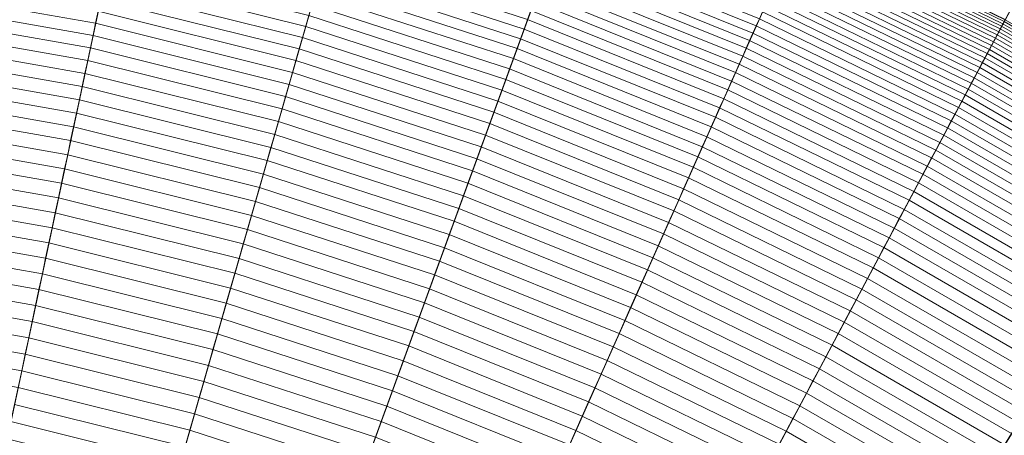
# Model space of a CAD drawing. Header units: centimetres. Extents: x -21.9 to 23.1, y -23 to 22.
# Tile 163 of 191: x 3.9 to 10.1, y 14.8 to 17.4. Entities that reach past the tile are written whole.
import ezdxf

# ---------------------------------------------------------------- set-up
doc = ezdxf.new("R2010")
doc.units = ezdxf.units.CM
doc.header["$LTSCALE"] = 2.54
doc.layers.add('Lucido design-1', color=7, linetype='Continuous')

# ---------------------------------------------------------------- blocks, each defined once
blk = doc.blocks.new('Gruppo-2-1')
at = {"color": 5, "linetype": 'Continuous', "lineweight": 9}
for points in [[(5.2587, 21.4885, -1001.3271), (3.7128, 21.7611, -1001.3271), (2.2668, 11.4722, -1001.3271), (3.0985, 11.3256, -1001.3271)], [(6.7818, 21.1088, -1001.3271), (5.2587, 21.4885, -1001.3271), (3.0985, 11.3256, -1001.3271), (3.918, 11.1213, -1001.3271)], [(2.6619, 9.2715, -940.4271), (1.9745, 9.3927, -940.4271), (3.6589, 21.3779, -940.4271), (5.1782, 21.11, -940.4271)], [(2.6619, 9.2715, -940.4271), (1.9745, 9.3927, -940.4271), (3.6589, 21.3779, -940.4271), (5.1782, 21.11, -940.4271)], [(5.1782, 21.11, -1001.3271), (3.6589, 21.3779, -1001.3271), (2.2668, 11.4722, -1001.3271), (3.0985, 11.3256, -1001.3271)], [(3.3391, 9.1026, -940.4271), (2.6619, 9.2715, -940.4271), (5.1782, 21.11, -940.4271), (6.6752, 20.7367, -940.4271)], [(3.3391, 9.1026, -940.4271), (2.6619, 9.2715, -940.4271), (5.1782, 21.11, -940.4271), (6.6752, 20.7367, -940.4271)], [(6.6752, 20.7367, -1001.3271), (5.1782, 21.11, -1001.3271), (3.0985, 11.3256, -1001.3271), (3.918, 11.1213, -1001.3271)], [(8.2748, 20.6237, -1001.3271), (6.7818, 21.1088, -1001.3271), (3.918, 11.1213, -1001.3271), (4.7212, 10.8603, -1001.3271)], [(3.0985, 11.3256, -1010.9271), (2.2668, 11.4722, -1010.9271), (3.6016, 20.9701, -1010.9271), (5.0926, 20.7072, -1010.9271)], [(3.918, 11.1213, -1010.9271), (3.0985, 11.3256, -1010.9271), (5.0926, 20.7072, -1010.9271), (6.5617, 20.3409, -1010.9271)], [(4.003, 8.8869, -940.4271), (3.3391, 9.1026, -940.4271), (6.6752, 20.7367, -940.4271), (8.1424, 20.26, -940.4271)], [(4.003, 8.8869, -940.4271), (3.3391, 9.1026, -940.4271), (6.6752, 20.7367, -940.4271), (8.1424, 20.26, -940.4271)], [(8.1424, 20.26, -1001.3271), (6.6752, 20.7367, -1001.3271), (3.918, 11.1213, -1001.3271), (4.7212, 10.8603, -1001.3271)], [(9.7303, 20.0356, -1001.3271), (8.2748, 20.6237, -1001.3271), (4.7212, 10.8603, -1001.3271), (5.5043, 10.5439, -1001.3271)], [(4.7212, 10.8603, -1010.9271), (3.918, 11.1213, -1010.9271), (6.5617, 20.3409, -1010.9271), (8.0016, 19.8731, -1010.9271)], [(4.6501, 8.6255, -940.4271), (4.003, 8.8869, -940.4271), (8.1424, 20.26, -940.4271), (9.5729, 19.6821, -940.4271)], [(4.6501, 8.6255, -940.4271), (4.003, 8.8869, -940.4271), (8.1424, 20.26, -940.4271), (9.5729, 19.6821, -940.4271)], [(9.5729, 19.6821, -1001.3271), (8.1424, 20.26, -1001.3271), (4.7212, 10.8603, -1001.3271), (5.5043, 10.5439, -1001.3271)], [(11.1412, 19.3475, -1001.3271), (9.7303, 20.0356, -1001.3271), (5.5043, 10.5439, -1001.3271), (6.2634, 10.1737, -1001.3271)], [(5.5043, 10.5439, -1010.9271), (4.7212, 10.8603, -1010.9271), (8.0016, 19.8731, -1010.9271), (9.4054, 19.3059, -1010.9271)], [(5.2775, 8.3195, -940.4271), (4.6501, 8.6255, -940.4271), (9.5729, 19.6821, -940.4271), (10.9595, 19.0058, -940.4271)], [(5.2775, 8.3195, -940.4271), (4.6501, 8.6255, -940.4271), (9.5729, 19.6821, -940.4271), (10.9595, 19.0058, -940.4271)], [(10.9595, 19.0058, -1001.3271), (9.5729, 19.6821, -1001.3271), (5.5043, 10.5439, -1001.3271), (6.2634, 10.1737, -1001.3271)], [(12.5006, 18.5626, -1001.3271), (11.1412, 19.3475, -1001.3271), (6.2634, 10.1737, -1001.3271), (6.9948, 9.7514, -1001.3271)], [(6.2634, 10.1737, -1010.9271), (5.5043, 10.5439, -1010.9271), (9.4054, 19.3059, -1010.9271), (10.7662, 18.6422, -1010.9271)], [(5.882, 7.9705, -940.4271), (5.2775, 8.3195, -940.4271), (10.9595, 19.0058, -940.4271), (12.2956, 18.2344, -940.4271)], [(5.882, 7.9705, -940.4271), (5.2775, 8.3195, -940.4271), (10.9595, 19.0058, -940.4271), (12.2956, 18.2344, -940.4271)], [(12.2956, 18.2344, -1001.3271), (10.9595, 19.0058, -1001.3271), (6.2634, 10.1737, -1001.3271), (6.9948, 9.7514, -1001.3271)], [(6.9948, 9.7514, -1010.9271), (6.2634, 10.1737, -1010.9271), (10.7662, 18.6422, -1010.9271), (12.0774, 17.8852, -1010.9271)], [(13.8021, 17.6848, -1001.3271), (12.5006, 18.5626, -1001.3271), (6.9948, 9.7514, -1001.3271), (7.695, 9.2791, -1001.3271)], [(6.4606, 7.5802, -940.4271), (5.882, 7.9705, -940.4271), (12.2956, 18.2344, -940.4271), (13.5746, 17.3717, -940.4271)], [(6.4606, 7.5802, -940.4271), (5.882, 7.9705, -940.4271), (12.2956, 18.2344, -940.4271), (13.5746, 17.3717, -940.4271)], [(13.5746, 17.3717, -1001.3271), (12.2956, 18.2344, -1001.3271), (6.9948, 9.7514, -1001.3271), (7.695, 9.2791, -1001.3271)], [(10.0777, 17.3474, -924.6034), (8.8089, 17.9662, -924.6034), (8.8006, 17.9476, -924.747), (10.0681, 17.3294, -924.747)], [(10.0865, 17.364, -924.4596), (8.8166, 17.9834, -924.4596), (8.8089, 17.9662, -924.6034), (10.0777, 17.3474, -924.6034)], [(10.0946, 17.3792, -924.3156), (8.8236, 17.9991, -924.3156), (8.8166, 17.9834, -924.4596), (10.0865, 17.364, -924.4596)], [(10.1019, 17.393, -924.1714), (8.8299, 18.0134, -924.1714), (8.8236, 17.9991, -924.3156), (10.0946, 17.3792, -924.3156)], [(10.1085, 17.4053, -924.0271), (8.8356, 18.0262, -924.0271), (8.8299, 18.0134, -924.1714), (10.1019, 17.393, -924.1714)], [(10.1087, 17.4056, -924.0001), (8.8357, 18.0265, -924.0001), (8.8356, 18.0262, -924.0271), (10.1085, 17.4053, -924.0271)], [(8.5619, 17.4114, -927.1379), (7.2923, 17.9243, -927.1379), (7.2757, 17.8788, -927.2746), (8.5422, 17.3671, -927.2746)], [(10.0468, 17.2892, -925.0335), (8.7821, 17.906, -925.0335), (8.7719, 17.883, -925.1763), (10.0349, 17.267, -925.1763)], [(10.0578, 17.31, -924.8904), (8.7917, 17.9275, -924.8904), (8.7821, 17.906, -925.0335), (10.0468, 17.2892, -925.0335)], [(10.0681, 17.3294, -924.747), (8.8006, 17.9476, -924.747), (8.7917, 17.9275, -924.8904), (10.0578, 17.31, -924.8904)], [(7.695, 9.2791, -1010.9271), (6.9948, 9.7514, -1010.9271), (12.0774, 17.8852, -1010.9271), (13.3325, 17.0386, -1010.9271)], [(8.5422, 17.3671, -927.2746), (7.2757, 17.8788, -927.2746), (7.2587, 17.8319, -927.4107), (8.5219, 17.3215, -927.4107)], [(10.0224, 17.2434, -925.3188), (8.761, 17.8586, -925.3188), (8.7495, 17.8327, -925.4611), (10.0091, 17.2184, -925.4611)], [(10.0349, 17.267, -925.1763), (8.7719, 17.883, -925.1763), (8.761, 17.8586, -925.3188), (10.0224, 17.2434, -925.3188)], [(7.1037, 17.4061, -928.4784), (5.838, 17.8173, -928.4784), (5.8206, 17.7565, -928.609), (7.0821, 17.3467, -928.609)], [(8.5009, 17.2745, -927.5463), (7.2411, 17.7835, -927.5463), (7.223, 17.7338, -927.6814), (8.4794, 17.2262, -927.6814)], [(8.5219, 17.3215, -927.4107), (7.2587, 17.8319, -927.4107), (7.2411, 17.7835, -927.5463), (8.5009, 17.2745, -927.5463)], [(9.9951, 17.192, -925.603), (8.7373, 17.8054, -925.603), (8.7245, 17.7767, -925.7446), (9.9803, 17.1642, -925.7446)], [(10.0091, 17.2184, -925.4611), (8.7495, 17.8327, -925.4611), (8.7373, 17.8054, -925.603), (9.9951, 17.192, -925.603)], [(5.7275, 17.4319, -929.2506), (4.4634, 17.7471, -929.2506), (4.4485, 17.6769, -929.3766), (5.7078, 17.363, -929.3766)], [(7.0821, 17.3467, -928.609), (5.8206, 17.7565, -928.609), (5.8028, 17.6944, -928.7388), (7.0599, 17.2859, -928.7388)], [(8.4794, 17.2262, -927.6814), (7.223, 17.7338, -927.6814), (7.2043, 17.6826, -927.8158), (8.4573, 17.1764, -927.8158)], [(9.9648, 17.1351, -925.8858), (8.7111, 17.7466, -925.8858), (8.697, 17.715, -926.0266), (9.9486, 17.1045, -926.0266)], [(9.9803, 17.1642, -925.7446), (8.7245, 17.7767, -925.7446), (8.7111, 17.7466, -925.8858), (9.9648, 17.1351, -925.8858)], [(4.402, 17.4582, -929.7498), (3.1393, 17.6808, -929.7498), (3.1286, 17.6043, -929.8726), (4.386, 17.3826, -929.8726)], [(5.7078, 17.363, -929.3766), (4.4485, 17.6769, -929.3766), (4.4333, 17.6054, -929.5018), (5.6876, 17.2926, -929.5018)], [(7.0599, 17.2859, -928.7388), (5.8028, 17.6944, -928.7388), (5.7846, 17.6308, -928.8678), (7.0373, 17.2237, -928.8678)], [(8.4573, 17.1764, -927.8158), (7.2043, 17.6826, -927.8158), (7.1852, 17.6301, -927.9496), (8.4345, 17.1253, -927.9496)], [(15.0391, 16.7183, -1001.3271), (13.8021, 17.6848, -1001.3271), (7.695, 9.2791, -1001.3271), (8.3605, 8.7591, -1001.3271)], [(9.9316, 17.0726, -926.1671), (8.6823, 17.682, -926.1671), (8.667, 17.6475, -926.3071), (9.9139, 17.0394, -926.3071)], [(9.9486, 17.1045, -926.0266), (8.697, 17.715, -926.0266), (8.6823, 17.682, -926.1671), (9.9316, 17.0726, -926.1671)], [(4.386, 17.3826, -929.8726), (3.1286, 17.6043, -929.8726), (3.1176, 17.5264, -929.9944), (4.3696, 17.3057, -929.9944)], [(5.6876, 17.2926, -929.5018), (4.4333, 17.6054, -929.5018), (4.4178, 17.5324, -929.6263), (5.667, 17.221, -929.6263)], [(7.0373, 17.2237, -928.8678), (5.7846, 17.6308, -928.8678), (5.7659, 17.5659, -928.9962), (7.0142, 17.1603, -928.9962)], [(8.4345, 17.1253, -927.9496), (7.1852, 17.6301, -927.9496), (7.1656, 17.5762, -928.0828), (8.4112, 17.0729, -928.0828)], [(9.8955, 17.0047, -926.4468), (8.6511, 17.6117, -926.4468), (8.6345, 17.5744, -926.5859), (9.8764, 16.9687, -926.5859)], [(9.9139, 17.0394, -926.3071), (8.667, 17.6475, -926.3071), (8.6511, 17.6117, -926.4468), (9.8955, 17.0047, -926.4468)], [(5.667, 17.221, -929.6263), (4.4178, 17.5324, -929.6263), (4.402, 17.4582, -929.7498), (5.6461, 17.148, -929.7498)], [(7.0142, 17.1603, -928.9962), (5.7659, 17.5659, -928.9962), (5.7469, 17.4996, -929.1238), (6.9906, 17.0955, -929.1238)], [(8.4112, 17.0729, -928.0828), (7.1656, 17.5762, -928.0828), (7.1455, 17.5208, -928.2153), (8.3872, 17.0191, -928.2153)], [(9.8565, 16.9313, -926.7247), (8.6172, 17.5357, -926.7247), (8.5994, 17.4957, -926.8629), (9.8359, 16.8926, -926.8629)], [(9.8764, 16.9687, -926.5859), (8.6345, 17.5744, -926.5859), (8.6172, 17.5357, -926.7247), (9.8565, 16.9313, -926.7247)], [(4.3696, 17.3057, -929.9944), (3.1176, 17.5264, -929.9944), (3.1065, 17.4472, -930.1154), (4.353, 17.2275, -930.1154)], [(6.9906, 17.0955, -929.1238), (5.7469, 17.4996, -929.1238), (5.7275, 17.4319, -929.2506), (6.9666, 17.0294, -929.2506)], [(8.3872, 17.0191, -928.2153), (7.1455, 17.5208, -928.2153), (7.1248, 17.4641, -928.3472), (8.3627, 16.964, -928.3472)], [(9.8359, 16.8926, -926.8629), (8.5994, 17.4957, -926.8629), (8.5809, 17.4542, -927.0006), (9.8146, 16.8525, -927.0006)], [(4.353, 17.2275, -930.1154), (3.1065, 17.4472, -930.1154), (3.0952, 17.3667, -930.2355), (4.3361, 17.1479, -930.2355)], [(5.6461, 17.148, -929.7498), (4.402, 17.4582, -929.7498), (4.386, 17.3826, -929.8726), (5.6248, 17.0737, -929.8726)], [(6.9666, 17.0294, -929.2506), (5.7275, 17.4319, -929.2506), (5.7078, 17.363, -929.3766), (6.942, 16.9619, -929.3766)], [(8.3627, 16.964, -928.3472), (7.1248, 17.4641, -928.3472), (7.1037, 17.4061, -928.4784), (8.3376, 16.9076, -928.4784)], [(9.7926, 16.8111, -927.1379), (8.5619, 17.4114, -927.1379), (8.5422, 17.3671, -927.2746), (9.7698, 16.7684, -927.2746)], [(9.8146, 16.8525, -927.0006), (8.5809, 17.4542, -927.0006), (8.5619, 17.4114, -927.1379), (9.7926, 16.8111, -927.1379)], [(4.3361, 17.1479, -930.2355), (3.0952, 17.3667, -930.2355), (3.0837, 17.2849, -930.3547), (4.3189, 17.0671, -930.3547)], [(5.6248, 17.0737, -929.8726), (4.386, 17.3826, -929.8726), (4.3696, 17.3057, -929.9944), (5.6031, 16.9981, -929.9944)], [(6.942, 16.9619, -929.3766), (5.7078, 17.363, -929.3766), (5.6876, 17.2926, -929.5018), (6.917, 16.8932, -929.5018)], [(7.0106, 7.1504, -940.4271), (6.4606, 7.5802, -940.4271), (13.5746, 17.3717, -940.4271), (14.7903, 16.4219, -940.4271)], [(7.0106, 7.1504, -940.4271), (6.4606, 7.5802, -940.4271), (13.5746, 17.3717, -940.4271), (14.7903, 16.4219, -940.4271)], [(8.3118, 16.8498, -928.609), (7.0821, 17.3467, -928.609), (7.0599, 17.2859, -928.7388), (8.2855, 16.7907, -928.7388)], [(8.3376, 16.9076, -928.4784), (7.1037, 17.4061, -928.4784), (7.0821, 17.3467, -928.609), (8.3118, 16.8498, -928.609)], [(14.7903, 16.4219, -1001.3271), (13.5746, 17.3717, -1001.3271), (7.695, 9.2791, -1001.3271), (8.3605, 8.7591, -1001.3271)], [(9.7698, 16.7684, -927.2746), (8.5422, 17.3671, -927.2746), (8.5219, 17.3215, -927.4107), (9.7464, 16.7243, -927.4107)], [(11.3003, 16.6416, -924.6034), (10.0777, 17.3474, -924.6034), (10.0681, 17.3294, -924.747), (11.2894, 16.6243, -924.747)], [(11.3102, 16.6575, -924.4596), (10.0865, 17.364, -924.4596), (10.0777, 17.3474, -924.6034), (11.3003, 16.6416, -924.6034)], [(11.3193, 16.6721, -924.3156), (10.0946, 17.3792, -924.3156), (10.0865, 17.364, -924.4596), (11.3102, 16.6575, -924.4596)], [(11.3276, 16.6853, -924.1714), (10.1019, 17.393, -924.1714), (10.0946, 17.3792, -924.3156), (11.3193, 16.6721, -924.3156)], [(11.335, 16.6972, -924.0271), (10.1085, 17.4053, -924.0271), (10.1019, 17.393, -924.1714), (11.3276, 16.6853, -924.1714)], [(4.3189, 17.0671, -930.3547), (3.0837, 17.2849, -930.3547), (3.072, 17.2017, -930.4729), (4.3014, 16.985, -930.4729)], [(5.6031, 16.9981, -929.9944), (4.3696, 17.3057, -929.9944), (4.353, 17.2275, -930.1154), (5.5811, 16.9212, -930.1154)], [(6.917, 16.8932, -929.5018), (5.6876, 17.2926, -929.5018), (5.667, 17.221, -929.6263), (6.8915, 16.8231, -929.6263)], [(8.2855, 16.7907, -928.7388), (7.0599, 17.2859, -928.7388), (7.0373, 17.2237, -928.8678), (8.2586, 16.7303, -928.8678)], [(9.7464, 16.7243, -927.4107), (8.5219, 17.3215, -927.4107), (8.5009, 17.2745, -927.5463), (9.7222, 16.6789, -927.5463)], [(11.2653, 16.5857, -925.0335), (10.0468, 17.2892, -925.0335), (10.0349, 17.267, -925.1763), (11.252, 16.5643, -925.1763)], [(11.2778, 16.6056, -924.8904), (10.0578, 17.31, -924.8904), (10.0468, 17.2892, -925.0335), (11.2653, 16.5857, -925.0335)], [(11.2894, 16.6243, -924.747), (10.0681, 17.3294, -924.747), (10.0578, 17.31, -924.8904), (11.2778, 16.6056, -924.8904)], [(5.5811, 16.9212, -930.1154), (4.353, 17.2275, -930.1154), (4.3361, 17.1479, -930.2355), (5.5587, 16.8431, -930.2355)], [(8.2586, 16.7303, -928.8678), (7.0373, 17.2237, -928.8678), (7.0142, 17.1603, -928.9962), (8.2312, 16.6686, -928.9962)], [(9.6974, 16.6321, -927.6814), (8.4794, 17.2262, -927.6814), (8.4573, 17.1764, -927.8158), (9.6718, 16.584, -927.8158)], [(9.7222, 16.6789, -927.5463), (8.5009, 17.2745, -927.5463), (8.4794, 17.2262, -927.6814), (9.6974, 16.6321, -927.6814)], [(11.2378, 16.5417, -925.3188), (10.0224, 17.2434, -925.3188), (10.0091, 17.2184, -925.4611), (11.2228, 16.5176, -925.4611)], [(11.252, 16.5643, -925.1763), (10.0349, 17.267, -925.1763), (10.0224, 17.2434, -925.3188), (11.2378, 16.5417, -925.3188)], [(4.3014, 16.985, -930.4729), (3.072, 17.2017, -930.4729), (3.0601, 17.1173, -930.5903), (4.2837, 16.9016, -930.5903)], [(6.8915, 16.8231, -929.6263), (5.667, 17.221, -929.6263), (5.6461, 17.148, -929.7498), (6.8655, 16.7518, -929.7498)], [(8.2312, 16.6686, -928.9962), (7.0142, 17.1603, -928.9962), (6.9906, 17.0955, -929.1238), (8.2031, 16.6056, -929.1238)], [(9.6718, 16.584, -927.8158), (8.4573, 17.1764, -927.8158), (8.4345, 17.1253, -927.9496), (9.6456, 16.5347, -927.9496)], [(11.1903, 16.4656, -925.7446), (9.9803, 17.1642, -925.7446), (9.9648, 17.1351, -925.8858), (11.1728, 16.4376, -925.8858)], [(11.207, 16.4923, -925.603), (9.9951, 17.192, -925.603), (9.9803, 17.1642, -925.7446), (11.1903, 16.4656, -925.7446)], [(11.2228, 16.5176, -925.4611), (10.0091, 17.2184, -925.4611), (9.9951, 17.192, -925.603), (11.207, 16.4923, -925.603)], [(4.2837, 16.9016, -930.5903), (3.0601, 17.1173, -930.5903), (3.0481, 17.0316, -930.7066), (4.2657, 16.8169, -930.7066)], [(5.5587, 16.8431, -930.2355), (4.3361, 17.1479, -930.2355), (4.3189, 17.0671, -930.3547), (5.5359, 16.7636, -930.3547)], [(6.8655, 16.7518, -929.7498), (5.6461, 17.148, -929.7498), (5.6248, 17.0737, -929.8726), (6.8391, 16.6792, -929.8726)], [(9.6456, 16.5347, -927.9496), (8.4345, 17.1253, -927.9496), (8.4112, 17.0729, -928.0828), (9.6186, 16.484, -928.0828)], [(11.1545, 16.4083, -926.0266), (9.9486, 17.1045, -926.0266), (9.9316, 17.0726, -926.1671), (11.1353, 16.3777, -926.1671)], [(11.1728, 16.4376, -925.8858), (9.9648, 17.1351, -925.8858), (9.9486, 17.1045, -926.0266), (11.1545, 16.4083, -926.0266)], [(5.5359, 16.7636, -930.3547), (4.3189, 17.0671, -930.3547), (4.3014, 16.985, -930.4729), (5.5128, 16.6829, -930.4729)], [(6.8391, 16.6792, -929.8726), (5.6248, 17.0737, -929.8726), (5.6031, 16.9981, -929.9944), (6.8122, 16.6053, -929.9944)], [(8.2031, 16.6056, -929.1238), (6.9906, 17.0955, -929.1238), (6.9666, 17.0294, -929.2506), (8.1745, 16.5413, -929.2506)], [(8.3605, 8.7591, -1010.9271), (7.695, 9.2791, -1010.9271), (13.3325, 17.0386, -1010.9271), (14.5256, 16.1064, -1010.9271)], [(9.6186, 16.484, -928.0828), (8.4112, 17.0729, -928.0828), (8.3872, 17.0191, -928.2153), (9.591, 16.432, -928.2153)], [(11.1154, 16.3457, -926.3071), (9.9139, 17.0394, -926.3071), (9.8955, 17.0047, -926.4468), (11.0946, 16.3124, -926.4468)], [(11.1353, 16.3777, -926.1671), (9.9316, 17.0726, -926.1671), (9.9139, 17.0394, -926.3071), (11.1154, 16.3457, -926.3071)], [(4.2657, 16.8169, -930.7066), (3.0481, 17.0316, -930.7066), (3.0359, 16.9446, -930.822), (4.2474, 16.731, -930.822)], [(5.5128, 16.6829, -930.4729), (4.3014, 16.985, -930.4729), (4.2837, 16.9016, -930.5903), (5.4893, 16.601, -930.5903)], [(6.8122, 16.6053, -929.9944), (5.6031, 16.9981, -929.9944), (5.5811, 16.9212, -930.1154), (6.7849, 16.5301, -930.1154)], [(8.1745, 16.5413, -929.2506), (6.9666, 17.0294, -929.2506), (6.942, 16.9619, -929.3766), (8.1453, 16.4758, -929.3766)], [(9.591, 16.432, -928.2153), (8.3872, 17.0191, -928.2153), (8.3627, 16.964, -928.3472), (9.5627, 16.3787, -928.3472)], [(11.0946, 16.3124, -926.4468), (9.8955, 17.0047, -926.4468), (9.8764, 16.9687, -926.5859), (11.073, 16.2778, -926.5859)], [(4.2474, 16.731, -930.822), (3.0359, 16.9446, -930.822), (3.0234, 16.8564, -930.9365), (4.2289, 16.6438, -930.9365)], [(6.7849, 16.5301, -930.1154), (5.5811, 16.9212, -930.1154), (5.5587, 16.8431, -930.2355), (6.757, 16.4537, -930.2355)], [(8.1453, 16.4758, -929.3766), (6.942, 16.9619, -929.3766), (6.917, 16.8932, -929.5018), (8.1156, 16.4089, -929.5018)], [(9.5627, 16.3787, -928.3472), (8.3627, 16.964, -928.3472), (8.3376, 16.9076, -928.4784), (9.5337, 16.3242, -928.4784)], [(11.0505, 16.2419, -926.7247), (9.8565, 16.9313, -926.7247), (9.8359, 16.8926, -926.8629), (11.0273, 16.2048, -926.8629)], [(11.073, 16.2778, -926.5859), (9.8764, 16.9687, -926.5859), (9.8565, 16.9313, -926.7247), (11.0505, 16.2419, -926.7247)], [(4.2289, 16.6438, -930.9365), (3.0234, 16.8564, -930.9365), (3.0109, 16.7669, -931.0499), (4.2101, 16.5554, -931.0499)], [(5.4893, 16.601, -930.5903), (4.2837, 16.9016, -930.5903), (4.2657, 16.8169, -930.7066), (5.4654, 16.5178, -930.7066)], [(8.1156, 16.4089, -929.5018), (6.917, 16.8932, -929.5018), (6.8915, 16.8231, -929.6263), (8.0852, 16.3408, -929.6263)], [(9.5337, 16.3242, -928.4784), (8.3376, 16.9076, -928.4784), (8.3118, 16.8498, -928.609), (9.504, 16.2684, -928.609)], [(11.0032, 16.1663, -927.0006), (9.8146, 16.8525, -927.0006), (9.7926, 16.8111, -927.1379), (10.9784, 16.1265, -927.1379)], [(11.0273, 16.2048, -926.8629), (9.8359, 16.8926, -926.8629), (9.8146, 16.8525, -927.0006), (11.0032, 16.1663, -927.0006)], [(5.4654, 16.5178, -930.7066), (4.2657, 16.8169, -930.7066), (4.2474, 16.731, -930.822), (5.4412, 16.4334, -930.822)], [(6.757, 16.4537, -930.2355), (5.5587, 16.8431, -930.2355), (5.5359, 16.7636, -930.3547), (6.7288, 16.3761, -930.3547)], [(8.0852, 16.3408, -929.6263), (6.8915, 16.8231, -929.6263), (6.8655, 16.7518, -929.7498), (8.0544, 16.2715, -929.7498)], [(9.4736, 16.2112, -928.7388), (8.2855, 16.7907, -928.7388), (8.2586, 16.7303, -928.8678), (9.4426, 16.1529, -928.8678)], [(9.504, 16.2684, -928.609), (8.3118, 16.8498, -928.609), (8.2855, 16.7907, -928.7388), (9.4736, 16.2112, -928.7388)], [(10.9784, 16.1265, -927.1379), (9.7926, 16.8111, -927.1379), (9.7698, 16.7684, -927.2746), (10.9527, 16.0854, -927.2746)], [(4.2101, 16.5554, -931.0499), (3.0109, 16.7669, -931.0499), (2.9981, 16.6762, -931.1623), (4.1911, 16.4658, -931.1623)], [(5.4412, 16.4334, -930.822), (4.2474, 16.731, -930.822), (4.2289, 16.6438, -930.9365), (5.4166, 16.3477, -930.9365)], [(6.7288, 16.3761, -930.3547), (5.5359, 16.7636, -930.3547), (5.5128, 16.6829, -930.4729), (6.7001, 16.2972, -930.4729)], [(8.0544, 16.2715, -929.7498), (6.8655, 16.7518, -929.7498), (6.8391, 16.6792, -929.8726), (8.0229, 16.2009, -929.8726)], [(9.4426, 16.1529, -928.8678), (8.2586, 16.7303, -928.8678), (8.2312, 16.6686, -928.9962), (9.4109, 16.0932, -928.9962)], [(10.9527, 16.0854, -927.2746), (9.7698, 16.7684, -927.2746), (9.7464, 16.7243, -927.4107), (10.9263, 16.0431, -927.4107)], [(4.1911, 16.4658, -931.1623), (2.9981, 16.6762, -931.1623), (2.9852, 16.5842, -931.2737), (4.1718, 16.375, -931.2737)], [(6.7001, 16.2972, -930.4729), (5.5128, 16.6829, -930.4729), (5.4893, 16.601, -930.5903), (6.6709, 16.217, -930.5903)], [(8.0229, 16.2009, -929.8726), (6.8391, 16.6792, -929.8726), (6.8122, 16.6053, -929.9944), (7.9909, 16.129, -929.9944)], [(9.4109, 16.0932, -928.9962), (8.2312, 16.6686, -928.9962), (8.2031, 16.6056, -929.1238), (9.3785, 16.0323, -929.1238)], [(16.2056, 15.668, -1001.3271), (15.0391, 16.7183, -1001.3271), (8.3605, 8.7591, -1001.3271), (8.9881, 8.194, -1001.3271)], [(10.899, 15.9994, -927.5463), (9.7222, 16.6789, -927.5463), (9.6974, 16.6321, -927.6814), (10.871, 15.9545, -927.6814)], [(10.9263, 16.0431, -927.4107), (9.7464, 16.7243, -927.4107), (9.7222, 16.6789, -927.5463), (10.899, 15.9994, -927.5463)], [(5.4166, 16.3477, -930.9365), (4.2289, 16.6438, -930.9365), (4.2101, 16.5554, -931.0499), (5.3917, 16.2608, -931.0499)], [(7.9909, 16.129, -929.9944), (6.8122, 16.6053, -929.9944), (6.7849, 16.5301, -930.1154), (7.9584, 16.056, -930.1154)], [(9.3785, 16.0323, -929.1238), (8.2031, 16.6056, -929.1238), (8.1745, 16.5413, -929.2506), (9.3454, 15.9702, -929.2506)], [(10.871, 15.9545, -927.6814), (9.6974, 16.6321, -927.6814), (9.6718, 16.584, -927.8158), (10.8421, 15.9084, -927.8158)], [(4.1718, 16.375, -931.2737), (2.9852, 16.5842, -931.2737), (2.9721, 16.491, -931.3841), (4.1522, 16.2829, -931.3841)], [(5.3917, 16.2608, -931.0499), (4.2101, 16.5554, -931.0499), (4.1911, 16.4658, -931.1623), (5.3665, 16.1728, -931.1623)], [(6.6709, 16.217, -930.5903), (5.4893, 16.601, -930.5903), (5.4654, 16.5178, -930.7066), (6.6413, 16.1357, -930.7066)], [(9.3454, 15.9702, -929.2506), (8.1745, 16.5413, -929.2506), (8.1453, 16.4758, -929.3766), (9.3118, 15.9068, -929.3766)], [(10.8421, 15.9084, -927.8158), (9.6718, 16.584, -927.8158), (9.6456, 16.5347, -927.9496), (10.8125, 15.861, -927.9496)], [(4.1522, 16.2829, -931.3841), (2.9721, 16.491, -931.3841), (2.9588, 16.3966, -931.4934), (4.1324, 16.1897, -931.4934)], [(6.6413, 16.1357, -930.7066), (5.4654, 16.5178, -930.7066), (5.4412, 16.4334, -930.822), (6.6113, 16.0532, -930.822)], [(7.9584, 16.056, -930.1154), (6.7849, 16.5301, -930.1154), (6.757, 16.4537, -930.2355), (7.9253, 15.9817, -930.2355)], [(10.7821, 15.8123, -928.0828), (9.6186, 16.484, -928.0828), (9.591, 16.432, -928.2153), (10.7509, 15.7624, -928.2153)], [(10.8125, 15.861, -927.9496), (9.6456, 16.5347, -927.9496), (9.6186, 16.484, -928.0828), (10.7821, 15.8123, -928.0828)], [(5.3665, 16.1728, -931.1623), (4.1911, 16.4658, -931.1623), (4.1718, 16.375, -931.2737), (5.3409, 16.0835, -931.2737)], [(6.6113, 16.0532, -930.822), (5.4412, 16.4334, -930.822), (5.4166, 16.3477, -930.9365), (6.5808, 15.9694, -930.9365)], [(7.9253, 15.9817, -930.2355), (6.757, 16.4537, -930.2355), (6.7288, 16.3761, -930.3547), (7.8917, 15.9062, -930.3547)], [(7.5293, 6.6834, -940.4271), (7.0106, 7.1504, -940.4271), (14.7903, 16.4219, -940.4271), (15.9368, 15.3895, -940.4271)], [(7.5293, 6.6834, -940.4271), (7.0106, 7.1504, -940.4271), (14.7903, 16.4219, -940.4271), (15.9368, 15.3895, -940.4271)], [(9.3118, 15.9068, -929.3766), (8.1453, 16.4758, -929.3766), (8.1156, 16.4089, -929.5018), (9.2774, 15.8422, -929.5018)], [(15.9368, 15.3895, -1001.3271), (14.7903, 16.4219, -1001.3271), (8.3605, 8.7591, -1001.3271), (8.9881, 8.194, -1001.3271)], [(10.7509, 15.7624, -928.2153), (9.591, 16.432, -928.2153), (9.5627, 16.3787, -928.3472), (10.7189, 15.7112, -928.3472)], [(4.1324, 16.1897, -931.4934), (2.9588, 16.3966, -931.4934), (2.9454, 16.3011, -931.6017), (4.1123, 16.0953, -931.6017)], [(5.3409, 16.0835, -931.2737), (4.1718, 16.375, -931.2737), (4.1522, 16.2829, -931.3841), (5.3149, 15.993, -931.3841)], [(7.8917, 15.9062, -930.3547), (6.7288, 16.3761, -930.3547), (6.7001, 16.2972, -930.4729), (7.8576, 15.8295, -930.4729)], [(9.2774, 15.8422, -929.5018), (8.1156, 16.4089, -929.5018), (8.0852, 16.3408, -929.6263), (9.2424, 15.7764, -929.6263)], [(10.7189, 15.7112, -928.3472), (9.5627, 16.3787, -928.3472), (9.5337, 16.3242, -928.4784), (10.6861, 15.6588, -928.4784)], [(4.1123, 16.0953, -931.6017), (2.9454, 16.3011, -931.6017), (2.9318, 16.2043, -931.7088), (4.092, 15.9997, -931.7088)], [(6.5808, 15.9694, -930.9365), (5.4166, 16.3477, -930.9365), (5.3917, 16.2608, -931.0499), (6.5499, 15.8845, -931.0499)], [(7.8576, 15.8295, -930.4729), (6.7001, 16.2972, -930.4729), (6.6709, 16.217, -930.5903), (7.8229, 15.7516, -930.5903)], [(9.2424, 15.7764, -929.6263), (8.0852, 16.3408, -929.6263), (8.0544, 16.2715, -929.7498), (9.2068, 15.7094, -929.7498)], [(10.6861, 15.6588, -928.4784), (9.5337, 16.3242, -928.4784), (9.504, 16.2684, -928.609), (10.6526, 15.6052, -928.609)], [(5.3149, 15.993, -931.3841), (4.1522, 16.2829, -931.3841), (4.1324, 16.1897, -931.4934), (5.2887, 15.9014, -931.4934)], [(6.5499, 15.8845, -931.0499), (5.3917, 16.2608, -931.0499), (5.3665, 16.1728, -931.1623), (6.5185, 15.7984, -931.1623)], [(9.2068, 15.7094, -929.7498), (8.0544, 16.2715, -929.7498), (8.0229, 16.2009, -929.8726), (9.1705, 15.6412, -929.8726)], [(10.6526, 15.6052, -928.609), (9.504, 16.2684, -928.609), (9.4736, 16.2112, -928.7388), (10.6184, 15.5503, -928.7388)], [(4.092, 15.9997, -931.7088), (2.9318, 16.2043, -931.7088), (2.918, 16.1064, -931.8149), (4.0715, 15.903, -931.8149)], [(5.2887, 15.9014, -931.4934), (4.1324, 16.1897, -931.4934), (4.1123, 16.0953, -931.6017), (5.2621, 15.8087, -931.6017)], [(6.5185, 15.7984, -931.1623), (5.3665, 16.1728, -931.1623), (5.3409, 16.0835, -931.2737), (6.4868, 15.7112, -931.2737)], [(7.8229, 15.7516, -930.5903), (6.6709, 16.217, -930.5903), (6.6413, 16.1357, -930.7066), (7.7877, 15.6725, -930.7066)], [(9.1705, 15.6412, -929.8726), (8.0229, 16.2009, -929.8726), (7.9909, 16.129, -929.9944), (9.1336, 15.5717, -929.9944)], [(10.6184, 15.5503, -928.7388), (9.4736, 16.2112, -928.7388), (9.4426, 16.1529, -928.8678), (10.5833, 15.4942, -928.8678)], [(7.7877, 15.6725, -930.7066), (6.6413, 16.1357, -930.7066), (6.6113, 16.0532, -930.822), (7.752, 15.5923, -930.822)], [(9.1336, 15.5717, -929.9944), (7.9909, 16.129, -929.9944), (7.9584, 16.056, -930.1154), (9.096, 15.5011, -930.1154)], [(10.5833, 15.4942, -928.8678), (9.4426, 16.1529, -928.8678), (9.4109, 16.0932, -928.9962), (10.5475, 15.437, -928.9962)], [(4.0715, 15.903, -931.8149), (2.918, 16.1064, -931.8149), (2.9041, 16.0073, -931.9199), (4.0507, 15.8052, -931.9199)], [(5.2621, 15.8087, -931.6017), (4.1123, 16.0953, -931.6017), (4.092, 15.9997, -931.7088), (5.2351, 15.7147, -931.7088)], [(6.4868, 15.7112, -931.2737), (5.3409, 16.0835, -931.2737), (5.3149, 15.993, -931.3841), (6.4546, 15.6227, -931.3841)], [(7.752, 15.5923, -930.822), (6.6113, 16.0532, -930.822), (6.5808, 15.9694, -930.9365), (7.7157, 15.5109, -930.9365)], [(9.096, 15.5011, -930.1154), (7.9584, 16.056, -930.1154), (7.9253, 15.9817, -930.2355), (9.0579, 15.4293, -930.2355)], [(8.9881, 8.194, -1010.9271), (8.3605, 8.7591, -1010.9271), (14.5256, 16.1064, -1010.9271), (15.6508, 15.0934, -1010.9271)], [(10.5475, 15.437, -928.9962), (9.4109, 16.0932, -928.9962), (9.3785, 16.0323, -929.1238), (10.511, 15.3785, -929.1238)], [(4.0507, 15.8052, -931.9199), (2.9041, 16.0073, -931.9199), (2.89, 15.9071, -932.0238), (4.0296, 15.7062, -932.0238)], [(5.2351, 15.7147, -931.7088), (4.092, 15.9997, -931.7088), (4.0715, 15.903, -931.8149), (5.2079, 15.6197, -931.8149)], [(6.4546, 15.6227, -931.3841), (5.3149, 15.993, -931.3841), (5.2887, 15.9014, -931.4934), (6.422, 15.5332, -931.4934)], [(10.511, 15.3785, -929.1238), (9.3785, 16.0323, -929.1238), (9.3454, 15.9702, -929.2506), (10.4737, 15.3188, -929.2506)], [(7.7157, 15.5109, -930.9365), (6.5808, 15.9694, -930.9365), (6.5499, 15.8845, -931.0499), (7.679, 15.4283, -931.0499)], [(9.0579, 15.4293, -930.2355), (7.9253, 15.9817, -930.2355), (7.8917, 15.9062, -930.3547), (9.0191, 15.3564, -930.3547)], [(10.4737, 15.3188, -929.2506), (9.3454, 15.9702, -929.2506), (9.3118, 15.9068, -929.3766), (10.4357, 15.2579, -929.3766)], [(4.0296, 15.7062, -932.0238), (2.89, 15.9071, -932.0238), (2.8758, 15.8057, -932.1265), (4.0083, 15.606, -932.1265)], [(5.2079, 15.6197, -931.8149), (4.0715, 15.903, -931.8149), (4.0507, 15.8052, -931.9199), (5.1803, 15.5235, -931.9199)], [(6.422, 15.5332, -931.4934), (5.2887, 15.9014, -931.4934), (5.2621, 15.8087, -931.6017), (6.389, 15.4425, -931.6017)], [(7.679, 15.4283, -931.0499), (6.5499, 15.8845, -931.0499), (6.5185, 15.7984, -931.1623), (7.6417, 15.3446, -931.1623)], [(9.0191, 15.3564, -930.3547), (7.8917, 15.9062, -930.3547), (7.8576, 15.8295, -930.4729), (8.9796, 15.2822, -930.4729)], [(10.4357, 15.2579, -929.3766), (9.3118, 15.9068, -929.3766), (9.2774, 15.8422, -929.5018), (10.3969, 15.1959, -929.5018)], [(4.0083, 15.606, -932.1265), (2.8758, 15.8057, -932.1265), (2.8614, 15.7034, -932.2283), (3.9868, 15.5049, -932.2283)], [(5.1803, 15.5235, -931.9199), (4.0507, 15.8052, -931.9199), (4.0296, 15.7062, -932.0238), (5.1524, 15.4262, -932.0238)], [(6.389, 15.4425, -931.6017), (5.2621, 15.8087, -931.6017), (5.2351, 15.7147, -931.7088), (6.3556, 15.3507, -931.7088)], [(7.6417, 15.3446, -931.1623), (6.5185, 15.7984, -931.1623), (6.4868, 15.7112, -931.2737), (7.6039, 15.2598, -931.2737)], [(8.9796, 15.2822, -930.4729), (7.8576, 15.8295, -930.4729), (7.8229, 15.7516, -930.5903), (8.9396, 15.207, -930.5903)], [(10.3969, 15.1959, -929.5018), (9.2774, 15.8422, -929.5018), (9.2424, 15.7764, -929.6263), (10.3574, 15.1327, -929.6263)], [(8.9396, 15.207, -930.5903), (7.8229, 15.7516, -930.5903), (7.7877, 15.6725, -930.7066), (8.899, 15.1305, -930.7066)], [(10.3574, 15.1327, -929.6263), (9.2424, 15.7764, -929.6263), (9.2068, 15.7094, -929.7498), (10.3172, 15.0683, -929.7498)], [(3.9868, 15.5049, -932.2283), (2.8614, 15.7034, -932.2283), (2.8468, 15.5998, -932.3287), (3.9651, 15.4026, -932.3287)], [(5.1524, 15.4262, -932.0238), (4.0296, 15.7062, -932.0238), (4.0083, 15.606, -932.1265), (5.1242, 15.3278, -932.1265)], [(6.3556, 15.3507, -931.7088), (5.2351, 15.7147, -931.7088), (5.2079, 15.6197, -931.8149), (6.3218, 15.2578, -931.8149)], [(7.6039, 15.2598, -931.2737), (6.4868, 15.7112, -931.2737), (6.4546, 15.6227, -931.3841), (7.5657, 15.1738, -931.3841)], [(10.3172, 15.0683, -929.7498), (9.2068, 15.7094, -929.7498), (9.1705, 15.6412, -929.8726), (10.2762, 15.0028, -929.8726)], [(6.3218, 15.2578, -931.8149), (5.2079, 15.6197, -931.8149), (5.1803, 15.5235, -931.9199), (6.2875, 15.1637, -931.9199)], [(7.5657, 15.1738, -931.3841), (6.4546, 15.6227, -931.3841), (6.422, 15.5332, -931.4934), (7.5269, 15.0868, -931.4934)], [(8.899, 15.1305, -930.7066), (7.7877, 15.6725, -930.7066), (7.752, 15.5923, -930.822), (8.8577, 15.053, -930.822)], [(17.2961, 14.5387, -1001.3271), (16.2056, 15.668, -1001.3271), (8.9881, 8.194, -1001.3271), (9.5748, 7.5865, -1001.3271)], [(10.2762, 15.0028, -929.8726), (9.1705, 15.6412, -929.8726), (9.1336, 15.5717, -929.9944), (10.2346, 14.9361, -929.9944)], [(3.9651, 15.4026, -932.3287), (2.8468, 15.5998, -932.3287), (2.8321, 15.4951, -932.428), (3.9431, 15.2992, -932.428)], [(5.1242, 15.3278, -932.1265), (4.0083, 15.606, -932.1265), (3.9868, 15.5049, -932.2283), (5.0957, 15.2284, -932.2283)], [(8.8577, 15.053, -930.822), (7.752, 15.5923, -930.822), (7.7157, 15.5109, -930.9365), (8.8159, 14.9743, -930.9365)], [(10.2346, 14.9361, -929.9944), (9.1336, 15.5717, -929.9944), (9.096, 15.5011, -930.1154), (10.1922, 14.8683, -930.1154)], [(3.9431, 15.2992, -932.428), (2.8321, 15.4951, -932.428), (2.8173, 15.3893, -932.5261), (3.9209, 15.1947, -932.5261)], [(5.0957, 15.2284, -932.2283), (3.9868, 15.5049, -932.2283), (3.9651, 15.4026, -932.3287), (5.0669, 15.1279, -932.3287)], [(6.2875, 15.1637, -931.9199), (5.1803, 15.5235, -931.9199), (5.1524, 15.4262, -932.0238), (6.2529, 15.0686, -932.0238)], [(7.5269, 15.0868, -931.4934), (6.422, 15.5332, -931.4934), (6.389, 15.4425, -931.6017), (7.4876, 14.9986, -931.6017)], [(8.8159, 14.9743, -930.9365), (7.7157, 15.5109, -930.9365), (7.679, 15.4283, -931.0499), (8.7735, 14.8945, -931.0499)], [(10.1922, 14.8683, -930.1154), (9.096, 15.5011, -930.1154), (9.0579, 15.4293, -930.2355), (10.1491, 14.7993, -930.2355)], [(6.2529, 15.0686, -932.0238), (5.1524, 15.4262, -932.0238), (5.1242, 15.3278, -932.1265), (6.2179, 14.9724, -932.1265)], [(7.4876, 14.9986, -931.6017), (6.389, 15.4425, -931.6017), (6.3556, 15.3507, -931.7088), (7.4479, 14.9094, -931.7088)], [(8.7735, 14.8945, -931.0499), (7.679, 15.4283, -931.0499), (7.6417, 15.3446, -931.1623), (8.7305, 14.8136, -931.1623)], [(10.1491, 14.7993, -930.2355), (9.0579, 15.4293, -930.2355), (9.0191, 15.3564, -930.3547), (10.1053, 14.7292, -930.3547)], [(3.9209, 15.1947, -932.5261), (2.8173, 15.3893, -932.5261), (2.8023, 15.2825, -932.623), (3.8985, 15.0892, -932.623)], [(5.0669, 15.1279, -932.3287), (3.9651, 15.4026, -932.3287), (3.9431, 15.2992, -932.428), (5.0377, 15.0263, -932.428)], [(8.0142, 6.1813, -940.4271), (7.5293, 6.6834, -940.4271), (15.9368, 15.3895, -940.4271), (17.0085, 14.2798, -940.4271)], [(8.0142, 6.1813, -940.4271), (7.5293, 6.6834, -940.4271), (15.9368, 15.3895, -940.4271), (17.0085, 14.2798, -940.4271)], [(17.0085, 14.2798, -1001.3271), (15.9368, 15.3895, -1001.3271), (8.9881, 8.194, -1001.3271), (9.5748, 7.5865, -1001.3271)], [(6.2179, 14.9724, -932.1265), (5.1242, 15.3278, -932.1265), (5.0957, 15.2284, -932.2283), (6.1826, 14.8753, -932.2283)], [(7.4479, 14.9094, -931.7088), (6.3556, 15.3507, -931.7088), (6.3218, 15.2578, -931.8149), (7.4077, 14.819, -931.8149)], [(8.7305, 14.8136, -931.1623), (7.6417, 15.3446, -931.1623), (7.6039, 15.2598, -931.2737), (8.6869, 14.7316, -931.2737)], [(10.1053, 14.7292, -930.3547), (9.0191, 15.3564, -930.3547), (8.9796, 15.2822, -930.4729), (10.0608, 14.658, -930.4729)], [(5.0377, 15.0263, -932.428), (3.9431, 15.2992, -932.428), (3.9209, 15.1947, -932.5261), (5.0083, 14.9236, -932.5261)], [(7.4077, 14.819, -931.8149), (6.3218, 15.2578, -931.8149), (6.2875, 15.1637, -931.9199), (7.367, 14.7276, -931.9199)], [(8.6869, 14.7316, -931.2737), (7.6039, 15.2598, -931.2737), (7.5657, 15.1738, -931.3841), (8.6427, 14.6485, -931.3841)], [(10.0608, 14.658, -930.4729), (8.9796, 15.2822, -930.4729), (8.9396, 15.207, -930.5903), (10.0156, 14.5857, -930.5903)], [(5.0083, 14.9236, -932.5261), (3.9209, 15.1947, -932.5261), (3.8985, 15.0892, -932.623), (4.9786, 14.8199, -932.623)], [(6.1826, 14.8753, -932.2283), (5.0957, 15.2284, -932.2283), (5.0669, 15.1279, -932.3287), (6.1468, 14.777, -932.3287)], [(10.0156, 14.5857, -930.5903), (8.9396, 15.207, -930.5903), (8.899, 15.1305, -930.7066), (9.9698, 14.5123, -930.7066)], [(6.1468, 14.777, -932.3287), (5.0669, 15.1279, -932.3287), (5.0377, 15.0263, -932.428), (6.1106, 14.6777, -932.428)], [(7.367, 14.7276, -931.9199), (6.2875, 15.1637, -931.9199), (6.2529, 15.0686, -932.0238), (7.3258, 14.6351, -932.0238)], [(8.6427, 14.6485, -931.3841), (7.5657, 15.1738, -931.3841), (7.5269, 15.0868, -931.4934), (8.598, 14.5644, -931.4934)], [(9.9698, 14.5123, -930.7066), (8.899, 15.1305, -930.7066), (8.8577, 15.053, -930.822), (9.9232, 14.4378, -930.822)], [(4.9786, 14.8199, -932.623), (3.8985, 15.0892, -932.623), (3.8758, 14.9827, -932.7187), (4.9485, 14.7152, -932.7187)], [(7.3258, 14.6351, -932.0238), (6.2529, 15.0686, -932.0238), (6.2179, 14.9724, -932.1265), (7.2842, 14.5416, -932.1265)], [(8.598, 14.5644, -931.4934), (7.5269, 15.0868, -931.4934), (7.4876, 14.9986, -931.6017), (8.5526, 14.4792, -931.6017)], [(9.5748, 7.5865, -1010.9271), (8.9881, 8.194, -1010.9271), (15.6508, 15.0934, -1010.9271), (16.7025, 14.0043, -1010.9271)], [(6.1106, 14.6777, -932.428), (5.0377, 15.0263, -932.428), (5.0083, 14.9236, -932.5261), (6.0741, 14.5773, -932.5261)], [(8.5526, 14.4792, -931.6017), (7.4876, 14.9986, -931.6017), (7.4479, 14.9094, -931.7088), (8.5068, 14.3929, -931.7088)], [(9.9232, 14.4378, -930.822), (8.8577, 15.053, -930.822), (8.8159, 14.9743, -930.9365), (9.876, 14.3623, -930.9365)], [(4.9485, 14.7152, -932.7187), (3.8758, 14.9827, -932.7187), (3.853, 14.8751, -932.8132), (4.9182, 14.6095, -932.8132)], [(7.2842, 14.5416, -932.1265), (6.2179, 14.9724, -932.1265), (6.1826, 14.8753, -932.2283), (7.2421, 14.4472, -932.2283)], [(9.876, 14.3623, -930.9365), (8.8159, 14.9743, -930.9365), (8.7735, 14.8945, -931.0499), (9.8281, 14.2856, -931.0499)], [(4.9182, 14.6095, -932.8132), (3.853, 14.8751, -932.8132), (3.8299, 14.7665, -932.9065), (4.8876, 14.5027, -932.9065)], [(6.0741, 14.5773, -932.5261), (5.0083, 14.9236, -932.5261), (4.9786, 14.8199, -932.623), (6.0372, 14.476, -932.623)], [(7.2421, 14.4472, -932.2283), (6.1826, 14.8753, -932.2283), (6.1468, 14.777, -932.3287), (7.1996, 14.3516, -932.3287)], [(8.5068, 14.3929, -931.7088), (7.4479, 14.9094, -931.7088), (7.4077, 14.819, -931.8149), (8.4604, 14.3056, -931.8149)], [(9.8281, 14.2856, -931.0499), (8.7735, 14.8945, -931.0499), (8.7305, 14.8136, -931.1623), (9.7795, 14.2079, -931.1623)], [(6.0372, 14.476, -932.623), (4.9786, 14.8199, -932.623), (4.9485, 14.7152, -932.7187), (5.9999, 14.3736, -932.7187)], [(8.4604, 14.3056, -931.8149), (7.4077, 14.819, -931.8149), (7.367, 14.7276, -931.9199), (8.4134, 14.2172, -931.9199)], [(9.7795, 14.2079, -931.1623), (8.7305, 14.8136, -931.1623), (8.6869, 14.7316, -931.2737), (9.7303, 14.1292, -931.2737)]]:
    blk.add_3dface(points, dxfattribs=at)

msp = doc.modelspace()

# ---------------------------------------------------------------- block references
at = {"layer": 'Lucido design-1', "color": 5, "true_color": 0x0000ff}
msp.add_blockref('Gruppo-2-1', (0, 0), dxfattribs=at)

doc.saveas('drawing.dxf')
